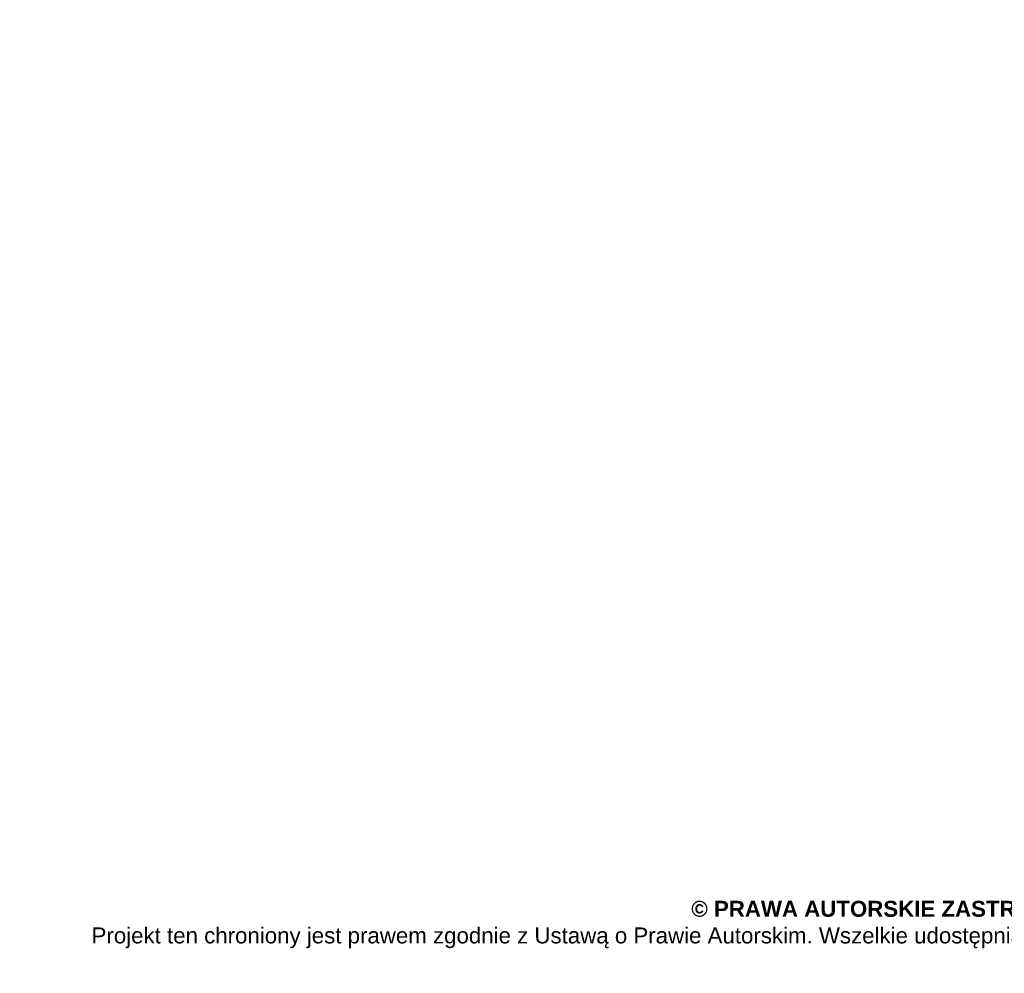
# Model space of a CAD drawing. Header units: metres. Extents: x 8472212 to 8494180, y 5728195 to 5779639.
# Tile 76 of 106: x 8478221 to 8478881, y 5747700 to 5748339. Entities that reach past the tile are written whole.
import ezdxf

# ---------------------------------------------------------------- set-up
doc = ezdxf.new("R2010")
doc.units = ezdxf.units.M
doc.header["$MEASUREMENT"] = 0
doc.layers.add('!elewacja-panele obrys', color=250, linetype='CONTINUOUS', lineweight=9, true_color=0x323232)
doc.layers.add('0A_MJ_tabelka', color=252, linetype='CONTINUOUS', lineweight=5)
doc.styles.add('arial', font='arial.ttf')

msp = doc.modelspace()

# ---------------------------------------------------------------- hatches: boundary and pattern name
at = {"layer": '!elewacja-panele obrys', "linetype": 'Continuous'}
h = msp.add_hatch(dxfattribs=at)
h.set_pattern_fill('AR-B816', color=256, scale=0.7)
h.paths.add_polyline_path([(8476374.12, 5751735.79), (8476348.87, 5751735.79), (8476348.87, 5751720.79), (8476374.12, 5751720.79)])
h.paths.add_polyline_path([(8476455.12, 5751735.79), (8476386.12, 5751735.79), (8476386.12, 5751720.79), (8476455.12, 5751720.79)])
h.paths.add_polyline_path([(8477348.87, 5751735.79), (8476643.12, 5751735.79), (8476643.12, 5751720.79), (8477348.87, 5751720.79)])
h.paths.add_polyline_path([(8479036.62, 5751735.79), (8478967.87, 5751735.79), (8477348.87, 5751735.79), (8477348.87, 5751720.79), (8479036.62, 5751720.79)])
h.paths.add_polyline_path([(8479048.62, 5751735.79), (8479048.62, 5751720.79), (8479073.87, 5751720.79), (8479073.87, 5751735.79)])
h.paths.add_polyline_path([(8479063.58, 5751728.64, -1), (8479062.06, 5751726.66, -1)], flags=16)
h.paths.add_polyline_path([(8479073.87, 5748406.79), (8478967.87, 5748406.79), (8478967.87, 5748391.79), (8479073.87, 5748391.79)])
h.paths.add_polyline_path([(8478779.87, 5748406.79), (8476348.87, 5748406.79), (8476348.87, 5748391.79), (8478779.87, 5748391.79)])
h.paths.add_polyline_path([(8472237.7, 5744980.45), (8472212.45, 5744980.45), (8472212.45, 5744965.45), (8472237.7, 5744965.45)])
h.paths.add_polyline_path([(8474700.2, 5744980.45), (8472249.7, 5744980.45), (8472249.7, 5744965.45), (8474700.2, 5744965.45)])
h.paths.add_polyline_path([(8474737.45, 5744980.45), (8474712.2, 5744980.45), (8474712.2, 5744965.45), (8474737.45, 5744965.45)])

# ---------------------------------------------------------------- texts
at = {"layer": '0A_MJ_tabelka', "color": 7, "insert": (8478983.79, 5747748.66), "char_height": 10.67947, "width": 1459.9589, "attachment_point": 2, "line_spacing_factor": 1.004016, "style": 'arial'}
msp.add_mtext('{\\fArial|b1|i0|c238|p34;© PRAWA AUTORSKIE ZASTRZEŻONE | © All rights reserved. This drawing is copyright\\P}Projekt ten chroniony jest prawem zgodnie z Ustawą o Prawie Autorskim. Wszelkie udostępnianie, kopiowanie, zmiany lub wykorzystywanie idei zawartych w projekciebez zgody autora jest zabronione i podlega karze.', dxfattribs=at)

doc.saveas('drawing.dxf')
